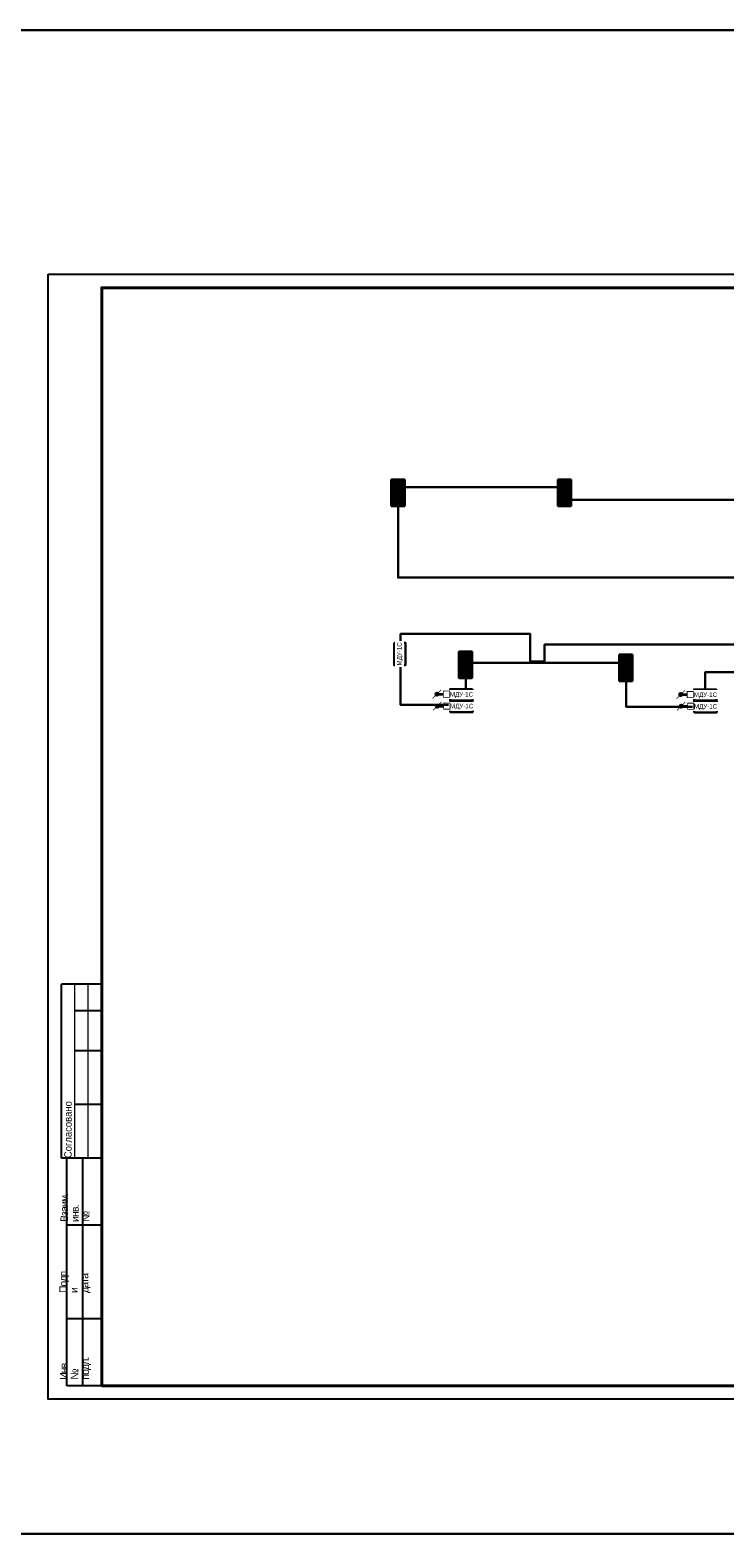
# Model space of a CAD drawing. Header units: millimetres. Extents: x 303602 to 13248484, y -10200551 to -26241.
# Tile 6 of 51: x 391098 to 417043, y -104490 to -48338. Entities that reach past the tile are written whole.
import ezdxf

# ---------------------------------------------------------------- set-up
doc = ezdxf.new("R2010")
doc.units = ezdxf.units.MM
doc.set_wipeout_variables(frame=1)
doc.layers.get('Defpoints').update_dxf_attribs({"color": 252})
for name, color, linetype, lineweight in [('_АПС_Оборудование', 1, 'Continuous', 30), ('format-line3', 7, 'Continuous', 13), ('RC-Извещатели_пожарные', 1, 'Continuous', 30), ('Рамка', 7, 'Continuous', 18), ('СОУЭ', 1, 'Continuous', 30), ('СС-011-ПОЖ-СИГНАЛИЗАЦИЯ', 1, 'Continuous', 30), ('УГО АПС и АПЗ$0$_АПС_Оборудование', 1, 'Continuous', 30)]:
    doc.layers.add(name, color=color, linetype=linetype, lineweight=lineweight)
doc.layers.add('АПС', color=5, linetype='Continuous')
doc.layers.add('формат', color=250, linetype='Continuous')
doc.styles.add('Arial', font='arial.ttf', dxfattribs={"width": 0.9, "height": 700})
doc.styles.add('Arial_2', font='arial.ttf', dxfattribs={"width": 0.9, "height": 400})

# ---------------------------------------------------------------- blocks, each defined once
blk = doc.blocks.new('*U39')
for p, q in [((-574, 155), (-589, 155)), ((-589, 90), (-589, 155)), ((-574, 145), (-584, 145)), ((-574, 130), (-584, 130)), ((-574, 110), (-584, 110)), ((-587, 90), (-589, 90)), ((-587, 5), (-587, 90)), ((-574, 90), (-587, 90)), ((-581, 5), (-581, 90)), ((-574, 65), (-587, 65)), ((-574, 30), (-587, 30)), ((-574, 5), (-587, 5))]:
    blk.add_line(p, q)
at = {"color": 0, "lineweight": 0}
blk.add_lwpolyline([(-594, 0), (0, 0), (0, 420), (-594, 420)], close=True, dxfattribs=at)
at = {"lineweight": 40}
blk.add_lwpolyline([(-574, 5), (-5, 5), (-5, 415), (-574, 415)], close=True, dxfattribs=at)
at = {"layer": 'format-line3', "linetype": 'ByBlock'}
for p, q in [((-584, 90), (-584, 155)), ((-579, 90), (-579, 155))]:
    blk.add_line(p, q, dxfattribs=at)
at = {"style": 'Arial', "width": 0.9}
blk.add_text('Формат:', height=2.8, dxfattribs=at).set_placement((-53.97, 1.25))
at = {"char_height": 2.8, "width": 0.2, "attachment_point": 4, "rotation": 90, "line_spacing_factor": 0.857143, "style": 'Arial'}
for s, insert in [('{\\W0.45993; }Согласовано', (-586.58, 90)), ('{\\W0.62543;\\T0.75; \\W1;Взаим. инв. №}', (-584, 66.14)), ('{\\W0.5838;\\T0.8; \\W1;Подп. и дата}', (-584, 39.63)), ('{\\W0.5838;\\T0.8; \\W1;Инв. № подл.}', (-583.77, 7.25))]:
    blk.add_mtext(s, dxfattribs=dict(at, insert=insert))
at = {"style": 'Arial', "width": 0.9, "flags": 8}
blk.add_attdef('FORMAT', (-36.87, 1.26), '', height=2.8, dxfattribs=at)
blk = doc.blocks.new('ИП 212-64 прот.R3')
blk.add_wipeout([(2.5, 2.5), (2.5, -2.5), (-2.5, -2.5), (-2.5, 2.5)]).dxf.layer = 'RC-Извещатели_пожарные'
blk.add_wipeout([(-2.5, -2.5), (-2.5, 2.5), (2.5, 2.5), (2.5, -2.5)]).dxf.layer = 'RC-Извещатели_пожарные'
at = {"lineweight": 35, "true_color": 0xffffff}
h = blk.add_hatch(color=7, dxfattribs=at)
h.dxf.hatch_style = 1
h.paths.add_polyline_path([(-2.5, 2.5), (-2.5, -2.5), (2.5, -2.5), (2.5, 2.5)])
at = {"color": 1, "linetype": 'ByBlock', "lineweight": -2}
for p, q in [((0.39, 1.77), (-0.83, 0)), ((-0.83, 0), (0.83, 0)), ((0.83, 0), (-0.31, -1.63))]:
    blk.add_line(p, q, dxfattribs=at)
at = {"layer": 'RC-Извещатели_пожарные', "ltscale": 30}
for p, q in [((-2.5, -2.5), (-2.5, 2.5)), ((-2.5, 2.5), (2.5, 2.5)), ((2.5, 2.5), (2.5, -2.5)), ((2.5, -2.5), (-2.5, -2.5))]:
    blk.add_line(p, q, dxfattribs=at)
blk = doc.blocks.new('_МДУ')
at = {"color": 1}
blk.add_wipeout([(-350, 175), (350, 175), (350, -175), (-350, -175)], dxfattribs=at)
at = {"layer": 'АПС', "color": 1, "lineweight": 30, "ltscale": 200}
blk.add_lwpolyline([(350, 175), (-350, 175), (-350, -175), (350, -175)], close=True, dxfattribs=at)
at = {"layer": 'АПС', "color": 0, "lineweight": 30, "ltscale": 200, "insert": (3, -9), "char_height": 140, "width": 668.29, "attachment_point": 5, "style": 'Arial_2', "bg_fill": 2}
blk.add_mtext('МДУ-1С', dxfattribs=at)
blk = doc.blocks.new('озк_пр')
at = {"layer": 'УГО АПС и АПЗ$0$_АПС_Оборудование', "ltscale": 200}
h = blk.add_hatch(color=1, dxfattribs=at)
h.dxf.hatch_style = 1
h.paths.add_polyline_path([(468761, -41723, 1), (468650, -41723, 1)])
at = {"color": 1, "const_width": 29.5}
blk.add_lwpolyline([(468549, -41567), (468666, -41684)], dxfattribs=at)
at = {"layer": 'УГО АПС и АПЗ$0$_АПС_Оборудование', "color": 1, "lineweight": 35, "ltscale": 200}
blk.add_line((468636, -41723), (468463, -41723), dxfattribs=at)
at = {"layer": 'УГО АПС и АПЗ$0$_АПС_Оборудование', "color": 1, "const_width": 29.5}
blk.add_lwpolyline([(468233, -41839), (468463, -41839), (468463, -41608), (468232, -41608)], close=True, dxfattribs=at)
blk.add_lwpolyline([(468745, -41762), (468862, -41880)], dxfattribs=at)
at = {"layer": 'УГО АПС и АПЗ$0$_АПС_Оборудование', "color": 1}
blk.add_circle((468706, -41723), 55.4, dxfattribs=at)
blk = doc.blocks.new('озк_выт')
at = {"layer": 'УГО АПС и АПЗ$0$_АПС_Оборудование', "ltscale": 200}
h = blk.add_hatch(color=5, dxfattribs=at)
h.dxf.hatch_style = 1
h.paths.add_polyline_path([(468756, -41333, 1), (468645, -41333, 1)])
at = {"color": 5, "const_width": 29.5}
blk.add_lwpolyline([(468544, -41177), (468661, -41294)], dxfattribs=at)
at = {"layer": 'УГО АПС и АПЗ$0$_АПС_Оборудование', "color": 5, "lineweight": 35, "ltscale": 200}
blk.add_line((468631, -41333), (468458, -41334), dxfattribs=at)
at = {"layer": 'УГО АПС и АПЗ$0$_АПС_Оборудование', "color": 5, "const_width": 29.5}
blk.add_lwpolyline([(468227, -41449), (468458, -41449), (468458, -41218), (468227, -41218)], close=True, dxfattribs=at)
blk.add_lwpolyline([(468740, -41373), (468857, -41490)], dxfattribs=at)
at = {"layer": 'УГО АПС и АПЗ$0$_АПС_Оборудование', "color": 5}
blk.add_circle((468700, -41333), 55.4, dxfattribs=at)

msp = doc.modelspace()

# ---------------------------------------------------------------- linework, layer by layer
at = {"layer": 'Defpoints', "color": 4}
msp.add_lwpolyline([(391773, -57457), (451173, -57457), (451173, -99457), (391773, -99457)], close=True, dxfattribs=at)
at = {"layer": 'RC-Извещатели_пожарные', "lineweight": 30}
for points in [[(417675, -68780), (404837, -68780), (404837, -65410), (411054, -65410), (411054, -65883), (418877, -65883)], [(422632, -72312), (416311, -72312), (416311, -73613), (413356, -73613), (413356, -71968), (407369, -71968), (407369, -73538), (404931, -73538), (404931, -70883), (409774, -70883), (409774, -71911), (410307, -71911), (410307, -71286), (418664, -71286)]]:
    msp.add_lwpolyline(points, dxfattribs=at)
at = {"layer": 'Рамка'}
msp.add_lwpolyline([(393773, -98957), (450673, -98957), (450673, -57957), (393773, -57957)], close=True, dxfattribs=at)

# ---------------------------------------------------------------- block references
at = {"layer": 'формат', "xscale": 100, "yscale": 100, "zscale": 100}
msp.add_blockref('*U39', (451173, -99457), dxfattribs=at).add_auto_attribs({'FORMAT': 'А2'})

# ---------------------------------------------------------------- next in the draw order: block references
at = {"layer": '_АПС_Оборудование', "color": 0, "lineweight": 30, "xscale": 1.2, "yscale": 1.2, "zscale": 1.2, "rotation": 90}
msp.add_blockref('_МДУ', (404900, -71634), dxfattribs=at)
at = {"layer": '_АПС_Оборудование', "color": 0, "lineweight": 30, "xscale": 1.2, "yscale": 1.2, "zscale": 1.2}
for p in [(407209, -73592), (416317, -73603)]:
    msp.add_blockref('_МДУ', p, dxfattribs=at)
at = {"layer": 'СОУЭ', "color": 6, "xscale": 100, "yscale": 100, "zscale": 100}
for p in [(404836, -65368), (411054, -65368), (407353, -71793), (413345, -71905)]:
    msp.add_blockref('ИП 212-64 прот.R3', p, dxfattribs=at)

# ---------------------------------------------------------------- next in the draw order: block references
at = {"layer": '_АПС_Оборудование', "color": 0, "lineweight": 30, "xscale": 1.2, "yscale": 1.2, "zscale": 1.2}
for p in [(407203, -73155), (416312, -73165)]:
    msp.add_blockref('_МДУ', p, dxfattribs=at)
at = {"layer": 'СОУЭ', "color": 6, "xscale": 100, "yscale": 100, "zscale": 100}
for p in [(404836, -65868), (411054, -65868), (407353, -72293), (413345, -72405)]:
    msp.add_blockref('ИП 212-64 прот.R3', p, dxfattribs=at)

# ---------------------------------------------------------------- next in the draw order: linework, layer by layer
at = {"layer": 'RC-Извещатели_пожарные', "lineweight": 30}
msp.add_lwpolyline([(329285, -48338), (1052378, -48338), (1052378, -104490), (329285, -104490)], close=True, dxfattribs=at)

# ---------------------------------------------------------------- next in the draw order: block references
at = {"layer": 'СС-011-ПОЖ-СИГНАЛИЗАЦИЯ', "lineweight": 30, "xscale": -1}
for name, p in [('озк_выт', (874989, -31802)), ('озк_выт', (884092, -31818)), ('озк_пр', (875008, -31857)), ('озк_пр', (884114, -31863))]:
    msp.add_blockref(name, p, dxfattribs=at)

doc.saveas('drawing.dxf')
